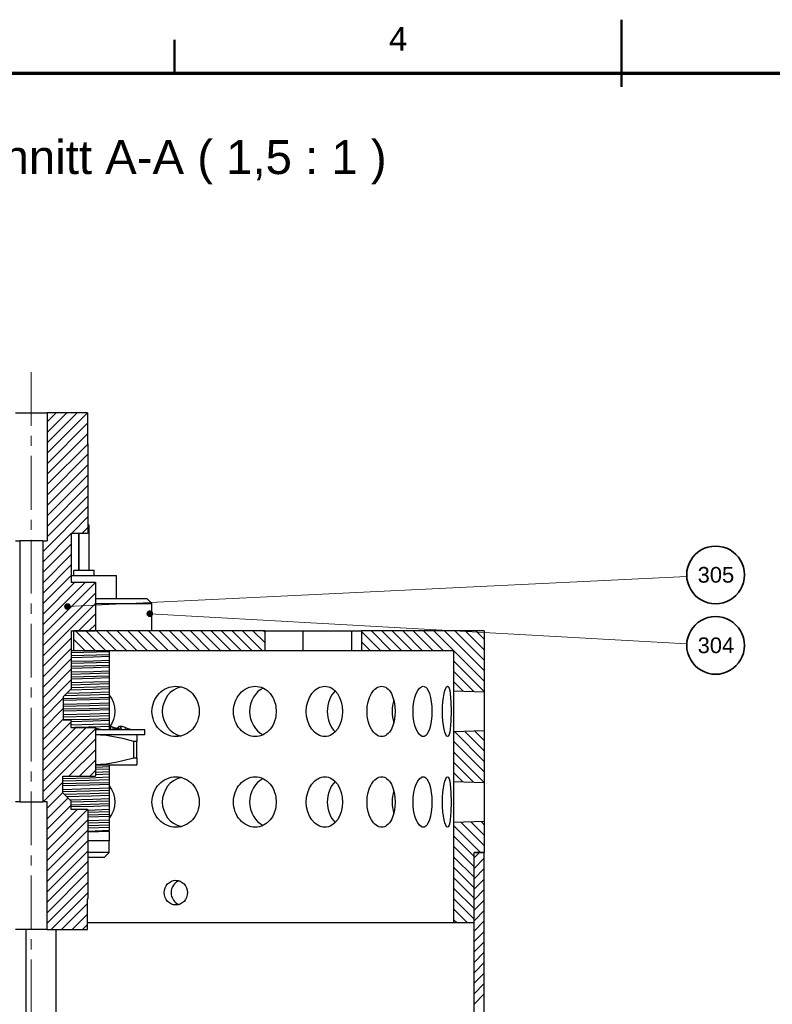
# Model space of a CAD drawing. Header units: millimetres. Extents: x 2 to 418, y 2 to 295.
# Tile 9 of 10: x 120 to 232, y 148 to 295. Entities that reach past the tile are written whole.
import ezdxf

# ---------------------------------------------------------------- set-up
doc = ezdxf.new("R2010")
doc.units = ezdxf.units.MM
doc.linetypes.add('MITTELLINIE', pattern=[12.5, 8, -1.5, 1.5, -1.5])
for name, color, linetype in [('DUENN', 7, 'Continuous'), ('FLAECHE', 7, 'Continuous'), ('KONTUR', 7, 'Continuous'), ('LINIEN', 7, 'Continuous'), ('MITTELLINIE', 7, 'MITTELLINIE'), ('TEXT', 7, 'Continuous')]:
    doc.layers.add(name, color=color, linetype=linetype)
doc.styles.add('RFN', font='arial.ttf')

msp = doc.modelspace()

# ---------------------------------------------------------------- hatches: boundary and pattern name
at = {"layer": 'FLAECHE'}
for points in [[(127.89, 207.57), (127.89, 207.64), (127.88, 207.7), (127.86, 207.76), (127.83, 207.82), (127.79, 207.87), (127.75, 207.92), (127.7, 207.96), (127.65, 208), (127.59, 208.03), (127.53, 208.05), (127.46, 208.06), (127.39, 208.07), (127.33, 208.06), (127.26, 208.05), (127.2, 208.03), (127.14, 208), (127.09, 207.96), (127.04, 207.92), (127, 207.87), (126.96, 207.82), (126.93, 207.76), (126.91, 207.7), (126.9, 207.64), (126.89, 207.57), (126.9, 207.5), (126.91, 207.43), (126.93, 207.37), (126.96, 207.31), (127, 207.26), (127.04, 207.21), (127.09, 207.17), (127.14, 207.14), (127.2, 207.11), (127.26, 207.09), (127.33, 207.07), (127.39, 207.07), (127.46, 207.07), (127.53, 207.09), (127.59, 207.11), (127.65, 207.14), (127.7, 207.17), (127.75, 207.21), (127.79, 207.26), (127.83, 207.31), (127.86, 207.37), (127.88, 207.43), (127.89, 207.5), (127.89, 207.57)], [(140.16, 206.5), (140.16, 206.57), (140.14, 206.63), (140.12, 206.69), (140.09, 206.75), (140.06, 206.81), (140.02, 206.85), (139.97, 206.9), (139.91, 206.93), (139.86, 206.96), (139.79, 206.98), (139.73, 207), (139.66, 207), (139.59, 207), (139.53, 206.98), (139.47, 206.96), (139.41, 206.93), (139.36, 206.9), (139.31, 206.85), (139.27, 206.81), (139.23, 206.75), (139.2, 206.69), (139.18, 206.63), (139.17, 206.57), (139.16, 206.5), (139.17, 206.43), (139.18, 206.37), (139.2, 206.31), (139.23, 206.25), (139.27, 206.19), (139.31, 206.15), (139.36, 206.1), (139.41, 206.07), (139.47, 206.04), (139.53, 206.02), (139.59, 206), (139.66, 206), (139.73, 206), (139.79, 206.02), (139.86, 206.04), (139.91, 206.07), (139.97, 206.1), (140.02, 206.15), (140.06, 206.19), (140.09, 206.25), (140.12, 206.31), (140.14, 206.37), (140.16, 206.43), (140.16, 206.5)]]:
    msp.add_hatch(color=7, dxfattribs=at).paths.add_polyline_path(points)

# ---------------------------------------------------------------- linework, layer by layer
at = {"layer": 'DUENN', "lineweight": 20}
for p, q in [((124.42, 230.45), (130.34, 236.37)), ((124.42, 232.01), (128.78, 236.37)), ((124.42, 233.56), (127.23, 236.37)), ((124.42, 235.12), (125.67, 236.37)), ((124.42, 228.9), (130.34, 234.82)), ((124.42, 227.34), (130.34, 233.26)), ((124.42, 225.79), (130.41, 231.77)), ((124.42, 224.23), (130.44, 230.25)), ((124.42, 222.67), (130.44, 228.69)), ((124.42, 221.12), (130.44, 227.14)), ((124.42, 219.56), (130.44, 225.58)), ((124.42, 218.01), (130.44, 224.03)), ((123.75, 215.79), (130.44, 222.47)), ((128.07, 218.54), (130.44, 220.92)), ((129.62, 218.54), (130.44, 219.36)), ((123.75, 214.23), (127.91, 218.39)), ((123.75, 212.67), (127.91, 216.83)), ((123.75, 211.12), (127.91, 215.28)), ((123.75, 209.56), (127.91, 213.72)), ((123.75, 208.01), (127.91, 212.17)), ((219.71, 212.07), (127.39, 207.57)), ((123.75, 204.9), (130.01, 211.15)), ((123.75, 206.45), (128.45, 211.15)), ((123.75, 203.34), (131.55, 211.13)), ((123.75, 201.78), (131.6, 209.63)), ((123.75, 200.23), (131.6, 208.07)), ((129.07, 203.99), (131.6, 206.52)), ((219.71, 202.02), (139.66, 206.5)), ((131.56, 200.99), (128.64, 203.91)), ((133.12, 200.99), (130.2, 203.91)), ((130.63, 203.99), (131.6, 204.96)), ((134.68, 200.99), (131.76, 203.91)), ((136.23, 200.99), (133.31, 203.91)), ((137.79, 200.99), (134.87, 203.91)), ((139.34, 200.99), (136.42, 203.91)), ((140.9, 200.99), (137.98, 203.91)), ((142.45, 200.99), (139.53, 203.91)), ((144.01, 200.99), (141.09, 203.91)), ((145.57, 200.99), (142.65, 203.91)), ((147.12, 200.99), (144.2, 203.91)), ((148.68, 200.99), (145.76, 203.91)), ((150.23, 200.99), (147.31, 203.91)), ((151.79, 200.99), (148.87, 203.91)), ((153.34, 200.99), (150.42, 203.91)), ((154.9, 200.99), (151.98, 203.91)), ((156.46, 200.99), (153.54, 203.91)), ((156.76, 202.24), (155.09, 203.91)), ((156.76, 203.8), (156.65, 203.91)), ((175.66, 200.99), (172.74, 203.91)), ((177.21, 200.99), (174.29, 203.91)), ((178.77, 200.99), (175.85, 203.91)), ((180.33, 200.99), (177.41, 203.91)), ((181.88, 200.99), (178.96, 203.91)), ((183.44, 200.99), (180.52, 203.91)), ((184.99, 200.99), (182.07, 203.91)), ((189.46, 198.08), (183.63, 203.91)), ((189.46, 199.63), (185.18, 203.91)), ((189.46, 201.19), (186.74, 203.91)), ((189.46, 202.74), (188.29, 203.91)), ((123.75, 198.67), (127.91, 202.83)), ((130.01, 200.99), (128.34, 202.66)), ((174.1, 200.99), (171.24, 203.85)), ((123.75, 197.12), (127.91, 201.28)), ((128.45, 200.99), (128.34, 201.1)), ((172.55, 200.99), (171.24, 202.3)), ((123.75, 195.56), (127.91, 199.72)), ((189.46, 196.52), (185.04, 200.94)), ((123.75, 194.01), (127.91, 198.17)), ((189.46, 194.97), (185.04, 199.39)), ((123.75, 192.45), (127.91, 196.61)), ((187.92, 194.95), (185.04, 197.83)), ((186.32, 194.99), (185.04, 196.28)), ((123.75, 190.9), (126.72, 193.86)), ((123.75, 189.34), (126.72, 192.31)), ((123.75, 187.78), (126.72, 190.75)), ((123.75, 186.23), (127.87, 190.34)), ((123.75, 183.12), (130.14, 189.51)), ((123.75, 184.67), (128.59, 189.51)), ((123.75, 181.56), (131.6, 189.41)), ((134.17, 189.53), (134.18, 189.21)), ((135.98, 189.53), (135.99, 189.21)), ((123.75, 180.01), (131.6, 187.85)), ((189.46, 184.55), (185.13, 188.88)), ((189.46, 186.1), (186.65, 188.92)), ((189.46, 187.66), (188.16, 188.96)), ((189.46, 182.99), (185.04, 187.41)), ((127.65, 182.35), (131.6, 186.29)), ((189.46, 181.43), (185.04, 185.85)), ((129.21, 182.35), (131.6, 184.74)), ((187.89, 181.45), (185.04, 184.3)), ((130.76, 182.35), (131.6, 183.18)), ((186.29, 181.49), (185.04, 182.74)), ((123.84, 178.54), (126.65, 181.35)), ((124.42, 177.56), (126.66, 179.8)), ((124.42, 176.01), (127.44, 179.03)), ((124.42, 174.45), (127.91, 177.94)), ((124.42, 171.34), (130.39, 177.31)), ((124.42, 172.89), (128.84, 177.31)), ((124.42, 169.78), (130.44, 175.8)), ((188.92, 170.99), (185.04, 174.87)), ((189.46, 172), (186.06, 175.4)), ((189.46, 173.56), (187.58, 175.44)), ((189.46, 175.11), (189.09, 175.48)), ((124.42, 168.23), (130.44, 174.25)), ((187.96, 170.39), (185.04, 173.31)), ((124.42, 166.67), (130.44, 172.69)), ((187.96, 168.84), (185.04, 171.76)), ((124.42, 165.12), (130.44, 171.14)), ((187.96, 167.28), (185.04, 170.2)), ((188.04, 170.16), (188.79, 170.91)), ((124.42, 163.56), (130.44, 169.58)), ((188.04, 168.6), (189.46, 170.02)), ((124.42, 162.01), (130.44, 168.03)), ((187.96, 165.73), (185.04, 168.65)), ((188.04, 167.05), (189.46, 168.47)), ((124.42, 160.45), (130.44, 166.47)), ((187.96, 164.17), (185.04, 167.09)), ((188.04, 165.49), (189.46, 166.91)), ((125.01, 159.49), (130.44, 164.91)), ((187.96, 162.61), (185.04, 165.53)), ((188.04, 163.93), (189.46, 165.35)), ((126.57, 159.49), (130.34, 163.26)), ((187.96, 161.06), (185.04, 163.98)), ((188.04, 162.38), (189.46, 163.8)), ((128.13, 159.49), (130.34, 161.7)), ((186.97, 160.49), (185.04, 162.42)), ((188.04, 160.82), (189.46, 162.24)), ((129.68, 159.49), (130.34, 160.15)), ((185.42, 160.49), (185.04, 160.87)), ((188.04, 159.27), (189.46, 160.69)), ((188.04, 157.71), (189.46, 159.13)), ((188.04, 156.16), (189.46, 157.58)), ((188.04, 154.6), (189.46, 156.02)), ((188.04, 153.05), (189.46, 154.47)), ((188.04, 151.49), (189.46, 152.91)), ((188.04, 149.93), (189.46, 151.35)), ((188.04, 148.38), (189.46, 149.8))]:
    msp.add_line(p, q, dxfattribs=at)
at = {"layer": 'KONTUR', "lineweight": 50}
for p, q in [((210, 285), (210, 295)), ((143.33, 287), (143.33, 292))]:
    msp.add_line(p, q, dxfattribs=at)
at = {"layer": 'KONTUR', "lineweight": 70}
msp.add_line((410, 287), (10, 287), dxfattribs=at)
at = {"layer": 'LINIEN', "lineweight": 30}
for p, q in [((130.38, 236.41), (124.38, 236.41)), ((124.38, 236.41), (124.38, 217.36)), ((130.38, 236.41), (130.38, 231.84)), ((130.38, 231.84), (130.48, 231.78)), ((130.48, 218.56), (130.48, 231.78)), ((130.61, 212.95), (130.61, 219.7)), ((119.62, 217.36), (120.29, 217.36)), ((120.29, 217.36), (120.29, 178.5)), ((123.71, 217.36), (124.38, 217.36)), ((123.71, 217.36), (123.71, 178.5)), ((127.95, 218.5), (127.95, 211.19)), ((127.95, 218.5), (130.38, 218.5)), ((129.07, 212.95), (129.07, 218.5)), ((129.11, 212.95), (129.11, 218.5)), ((130.38, 218.5), (130.48, 218.56)), ((128.32, 212.95), (128.32, 212.95)), ((128.32, 212.2), (128.32, 212.95)), ((128.36, 212.95), (128.36, 212.95)), ((128.36, 212.2), (128.36, 212.95)), ((131.36, 212.2), (131.36, 212.95)), ((134.72, 208.75), (134.72, 212.2)), ((127.95, 211.19), (131.53, 211.19)), ((131.53, 211.19), (131.64, 211.14)), ((131.64, 204), (131.64, 211.14)), ((139.22, 208.75), (139.97, 208)), ((139.97, 203.95), (139.97, 208)), ((127.95, 203.95), (127.95, 195.31)), ((127.95, 203.95), (131.53, 203.95)), ((156.8, 203.95), (128.3, 203.95)), ((128.3, 203.95), (128.3, 200.95)), ((131.53, 203.95), (131.64, 204)), ((156.8, 203.95), (156.8, 200.95)), ((162.45, 203.95), (169.71, 203.95)), ((162.45, 203.95), (162.45, 200.95)), ((169.71, 203.95), (169.71, 200.95)), ((189.5, 203.95), (171.2, 203.95)), ((171.2, 203.95), (171.2, 200.95)), ((189.5, 203.95), (189.5, 194.87)), ((133.61, 200.81), (127.95, 200.65)), ((127.95, 200.27), (133.61, 200.43)), ((156.8, 200.95), (128.3, 200.95)), ((133.61, 200.95), (133.61, 200.81)), ((133.61, 200.81), (133.61, 200.43)), ((133.61, 200.43), (133.61, 200.11)), ((133.61, 200.11), (133.61, 199.59)), ((133.61, 199.59), (133.61, 199.22)), ((169.71, 200.95), (162.45, 200.95)), ((185, 200.95), (171.2, 200.95)), ((185, 194.99), (185, 200.95)), ((133.61, 199.22), (127.95, 199.06)), ((127.95, 198.68), (133.61, 198.85)), ((133.61, 199.22), (133.61, 198.85)), ((133.61, 198.85), (133.61, 198.52)), ((133.61, 198.52), (133.61, 198)), ((133.61, 197.63), (127.95, 197.47)), ((127.95, 197.1), (133.61, 197.26)), ((133.61, 198), (133.61, 197.63)), ((133.61, 197.63), (133.61, 197.26)), ((133.61, 197.26), (133.61, 196.94)), ((133.61, 196.94), (133.61, 196.42)), ((126.76, 194.12), (127.95, 195.31)), ((133.61, 196.05), (127.95, 195.88)), ((127.95, 195.51), (133.61, 195.67)), ((133.61, 196.42), (133.61, 196.05)), ((133.61, 196.05), (133.61, 195.67)), ((133.61, 195.67), (133.61, 195.35)), ((133.61, 195.35), (133.61, 194.83)), ((126.76, 194.12), (126.76, 190.69)), ((133.61, 194.83), (133.61, 194.46)), ((133.61, 194.46), (133.61, 194.08)), ((133.61, 194.08), (133.61, 193.76)), ((133.61, 193.76), (133.61, 193.24)), ((184.98, 191.95), (185, 194.99)), ((185, 194.99), (189.5, 194.87)), ((185, 194.99), (185, 194.99)), ((189.5, 194.87), (189.49, 191.95)), ((133.61, 193.24), (133.61, 192.87)), ((133.61, 192.87), (133.61, 192.5)), ((133.61, 192.5), (133.61, 192.17)), ((133.61, 192.17), (133.61, 191.65)), ((133.61, 191.65), (133.61, 191.28)), ((133.61, 191.28), (133.61, 190.91)), ((133.61, 190.91), (133.61, 190.59)), ((185, 188.91), (184.98, 191.95)), ((189.49, 191.95), (189.5, 189.03)), ((127.91, 190.69), (126.76, 190.69)), ((127.91, 190.69), (127.91, 189.55)), ((127.91, 189.55), (131.53, 189.55)), ((130.6, 189.6), (128.47, 189.55)), ((130.6, 189.55), (130.6, 189.68)), ((130.89, 189.64), (131.1, 189.56)), ((133.61, 189.7), (130.97, 189.61)), ((131.14, 189.55), (131.1, 189.56)), ((131.53, 189.55), (131.64, 189.49)), ((131.64, 182.36), (131.64, 189.49)), ((132.22, 189.27), (133.61, 189.32)), ((133.61, 190.59), (133.61, 190.07)), ((133.61, 190.07), (133.61, 189.7)), ((133.61, 189.7), (133.61, 189.32)), ((133.82, 189.57), (133.61, 189.65)), ((133.61, 189.32), (133.61, 189.21)), ((133.84, 189.7), (133.82, 189.71)), ((133.82, 189.71), (133.82, 189.7)), ((133.83, 189.21), (133.82, 189.71)), ((134.17, 189.53), (133.84, 189.7)), ((134.84, 189.21), (134.17, 189.53)), ((134.99, 189.64), (134.73, 189.38)), ((134.99, 189.64), (135.01, 189.31)), ((135.36, 189.66), (135.36, 189.64)), ((135.37, 189.25), (135.36, 189.66)), ((135.36, 189.64), (135.38, 189.25)), ((136.31, 189.39), (135.98, 189.53)), ((136.76, 189.21), (136.31, 189.39)), ((138.92, 188.46), (138.92, 189.21)), ((189.5, 189.03), (185, 188.91)), ((185, 181.49), (185, 188.91)), ((185, 188.91), (185, 188.91)), ((189.5, 189.03), (189.5, 181.37)), ((137.29, 185.05), (137.29, 187.45)), ((137.74, 185.05), (137.74, 187.45)), ((131.64, 183.64), (133.61, 183.72)), ((133.61, 184), (133.61, 183.72)), ((133.61, 183.72), (133.61, 183.35)), ((137.72, 184), (137.72, 184)), ((137.72, 184), (137.72, 184)), ((126.69, 179.83), (126.69, 182.31)), ((126.69, 182.31), (131.53, 182.31)), ((131.53, 182.31), (131.64, 182.36)), ((133.61, 183.35), (131.64, 183.28)), ((131.64, 182.9), (133.61, 182.97)), ((131.64, 182.57), (133.61, 182.65)), ((133.61, 183.35), (133.61, 182.97)), ((133.61, 182.97), (133.61, 182.65)), ((133.61, 182.65), (133.61, 182.13)), ((133.61, 182.13), (133.61, 181.76)), ((133.61, 181.76), (133.61, 181.38)), ((133.61, 181.38), (133.61, 181.06)), ((133.61, 181.06), (133.61, 180.54)), ((133.61, 180.54), (133.61, 180.17)), ((184.98, 178.45), (185, 181.49)), ((185, 181.49), (189.5, 181.37)), ((185, 181.49), (185, 181.49)), ((189.5, 181.37), (189.49, 178.45)), ((126.69, 179.83), (127.95, 178.57)), ((133.61, 180.17), (133.61, 179.8)), ((133.61, 179.8), (133.61, 179.47)), ((133.61, 179.47), (133.61, 178.95)), ((120.29, 178.5), (119.62, 178.5)), ((124.38, 178.5), (123.71, 178.5)), ((124.38, 159.45), (124.38, 178.5)), ((133.61, 178.58), (127.95, 178.42)), ((127.95, 177.35), (127.95, 178.57)), ((127.95, 178.05), (133.61, 178.21)), ((133.61, 178.95), (133.61, 178.58)), ((133.61, 178.58), (133.61, 178.21)), ((133.61, 178.21), (133.61, 177.89)), ((133.61, 177.89), (133.61, 177.37)), ((185, 175.41), (184.98, 178.45)), ((189.49, 178.45), (189.5, 175.53)), ((130.38, 177.35), (127.95, 177.35)), ((130.38, 177.35), (130.48, 177.3)), ((130.48, 177.25), (133.61, 177.37)), ((130.48, 164.08), (130.48, 177.3)), ((133.61, 177), (130.48, 176.9)), ((130.48, 176.52), (133.61, 176.62)), ((133.61, 176.3), (130.48, 176.19)), ((133.61, 177.37), (133.61, 177)), ((133.61, 177), (133.61, 176.62)), ((133.61, 176.62), (133.61, 176.3)), ((133.61, 176.3), (133.61, 175.78)), ((130.48, 175.67), (133.61, 175.78)), ((133.61, 175.41), (130.48, 175.31)), ((130.48, 174.93), (133.61, 175.03)), ((130.48, 174.6), (133.61, 174.71)), ((133.61, 175.78), (133.61, 175.41)), ((133.61, 175.41), (133.61, 175.03)), ((133.61, 175.03), (133.61, 174.71)), ((133.61, 174.71), (133.61, 174.19)), ((189.5, 175.53), (185, 175.41)), ((185, 160.45), (185, 175.41)), ((185, 175.41), (185, 175.41)), ((189.5, 175.53), (189.5, 170.95)), ((133.61, 174.19), (130.48, 174.08)), ((133.61, 174.04), (130.48, 173.97)), ((133.61, 174.04), (133.61, 174.19)), ((133.59, 172.68), (133.59, 172.68)), ((133.59, 172.68), (133.59, 172.68)), ((133.59, 170.95), (133.59, 172.68)), ((132.84, 170.2), (133.59, 170.95)), ((188, 37), (188, 170.95)), ((189.5, 170.95), (188, 170.95)), ((189.5, 170.95), (188, 170.95)), ((188, 160.45), (188, 170.95)), ((189.5, 37), (189.5, 170.95)), ((130.38, 164.02), (130.48, 164.08)), ((130.38, 159.45), (130.38, 164.02)), ((188, 160.45), (185, 160.45)), ((121.22, 132.7), (121.22, 159.45)), ((124.38, 159.45), (130.38, 159.45)), ((125.72, 132.7), (125.72, 159.45))]:
    msp.add_line(p, q, dxfattribs=at)
for points in [[(119.62, 236.41), (119.63, 236.41), (119.67, 236.41), (119.73, 236.41), (119.81, 236.41), (119.92, 236.41), (120.04, 236.41), (120.19, 236.41), (120.36, 236.41), (120.54, 236.41), (120.74, 236.41), (120.95, 236.41), (121.17, 236.41), (121.4, 236.41), (121.64, 236.41)], [(121.64, 236.41), (121.93, 236.41), (122.22, 236.41), (122.51, 236.41), (122.79, 236.41), (123.06, 236.41), (123.32, 236.41), (123.55, 236.41), (123.76, 236.41), (123.94, 236.41), (124.1, 236.41), (124.22, 236.41), (124.31, 236.41), (124.36, 236.41), (124.38, 236.41)], [(130.61, 219.7), (130.61, 219.7), (130.61, 219.7), (130.61, 219.7), (130.6, 219.7), (130.6, 219.7), (130.59, 219.7), (130.58, 219.7), (130.57, 219.7), (130.56, 219.7), (130.54, 219.7), (130.53, 219.7), (130.52, 219.7), (130.5, 219.7), (130.48, 219.7)], [(121.74, 217.36), (121.57, 217.36), (121.4, 217.36), (121.24, 217.36), (121.09, 217.36), (120.95, 217.36), (120.82, 217.36), (120.7, 217.36), (120.59, 217.36), (120.5, 217.36), (120.42, 217.36), (120.36, 217.36), (120.32, 217.36), (120.29, 217.36), (120.29, 217.36)], [(123.71, 217.36), (123.7, 217.36), (123.66, 217.36), (123.6, 217.36), (123.51, 217.36), (123.4, 217.36), (123.27, 217.36), (123.12, 217.36), (122.95, 217.36), (122.76, 217.36), (122.57, 217.36), (122.37, 217.36), (122.16, 217.36), (121.95, 217.36), (121.74, 217.36)], [(128.36, 212.95), (128.36, 212.95), (128.35, 212.95), (128.35, 212.95), (128.34, 212.95), (128.34, 212.95), (128.33, 212.95), (128.33, 212.95), (128.33, 212.95), (128.33, 212.95), (128.32, 212.95), (128.32, 212.95), (128.32, 212.95), (128.32, 212.95), (128.32, 212.95)], [(131.36, 212.95), (131.32, 212.95), (131.21, 212.95), (131.04, 212.95), (130.8, 212.95), (130.51, 212.95), (130.2, 212.95), (129.86, 212.95), (129.53, 212.95), (129.21, 212.95), (128.93, 212.95), (128.69, 212.95), (128.51, 212.95), (128.4, 212.95), (128.36, 212.95)], [(127.95, 212.2), (128.79, 212.2), (129.59, 212.2), (130.35, 212.2), (131.07, 212.2), (131.73, 212.2), (132.33, 212.2), (132.87, 212.2), (133.35, 212.2), (133.76, 212.2), (134.1, 212.2), (134.37, 212.2), (134.56, 212.2), (134.68, 212.2), (134.72, 212.2)], [(131.64, 208.75), (132.6, 208.75), (133.52, 208.75), (134.38, 208.75), (135.18, 208.75), (135.92, 208.75), (136.59, 208.75), (137.19, 208.75), (137.72, 208.75), (138.17, 208.75), (138.54, 208.75), (138.84, 208.75), (139.05, 208.75), (139.17, 208.75), (139.22, 208.75)], [(131.64, 208), (132.69, 208), (133.69, 208), (134.64, 208), (135.52, 208), (136.33, 208), (137.07, 208), (137.73, 208), (138.32, 208), (138.81, 208), (139.23, 208), (139.55, 208), (139.78, 208), (139.92, 208), (139.97, 208)], [(127.95, 203.95), (128, 203.95), (128.04, 203.95), (128.09, 203.95), (128.12, 203.95), (128.16, 203.95), (128.19, 203.95), (128.21, 203.95), (128.24, 203.95), (128.26, 203.95), (128.27, 203.95), (128.28, 203.95), (128.29, 203.95), (128.3, 203.95), (128.3, 203.95)], [(156.8, 203.95), (156.83, 203.95), (156.93, 203.95), (157.1, 203.95), (157.33, 203.95), (157.62, 203.95), (157.98, 203.95), (158.39, 203.95), (158.85, 203.95), (159.36, 203.95), (159.91, 203.95), (160.5, 203.95), (161.12, 203.95), (161.78, 203.95), (162.45, 203.95)], [(169.71, 203.95), (169.91, 203.95), (170.09, 203.95), (170.27, 203.95), (170.43, 203.95), (170.57, 203.95), (170.7, 203.95), (170.82, 203.95), (170.92, 203.95), (171, 203.95), (171.07, 203.95), (171.13, 203.95), (171.17, 203.95), (171.19, 203.95), (171.2, 203.95)], [(128.3, 200.95), (128.3, 200.95), (128.29, 200.95), (128.28, 200.95), (128.27, 200.95), (128.26, 200.95), (128.24, 200.95), (128.21, 200.95), (128.19, 200.95), (128.16, 200.95), (128.12, 200.95), (128.09, 200.95), (128.04, 200.95), (128, 200.95), (127.95, 200.95)], [(133.61, 200.11), (131.26, 200.02), (127.95, 199.93)], [(127.95, 199.41), (131.26, 199.5), (133.61, 199.59)], [(162.45, 200.95), (161.78, 200.95), (161.12, 200.95), (160.5, 200.95), (159.91, 200.95), (159.36, 200.95), (158.85, 200.95), (158.39, 200.95), (157.98, 200.95), (157.62, 200.95), (157.33, 200.95), (157.1, 200.95), (156.93, 200.95), (156.83, 200.95), (156.8, 200.95)], [(171.2, 200.95), (171.19, 200.95), (171.17, 200.95), (171.13, 200.95), (171.07, 200.95), (171, 200.95), (170.92, 200.95), (170.82, 200.95), (170.7, 200.95), (170.57, 200.95), (170.43, 200.95), (170.27, 200.95), (170.09, 200.95), (169.91, 200.95), (169.71, 200.95)], [(133.61, 198.52), (131.26, 198.43), (127.95, 198.34)], [(127.95, 197.82), (131.26, 197.91), (133.61, 198)], [(133.61, 196.94), (131.26, 196.85), (127.95, 196.76)], [(127.81, 195.16), (131.21, 195.26), (133.61, 195.35)], [(127.95, 196.24), (131.26, 196.33), (133.61, 196.42)], [(139.99, 191.95), (140, 192.31), (140.05, 192.67), (140.14, 193.03), (140.26, 193.39), (140.41, 193.72), (140.6, 194.04), (140.81, 194.34), (141.04, 194.6), (141.29, 194.84), (141.57, 195.06), (141.87, 195.25), (142.19, 195.41), (142.53, 195.54), (142.87, 195.63), (143.21, 195.68), (143.55, 195.7)], [(144.32, 195.61), (143.74, 195.42), (143.2, 195.12), (142.72, 194.74), (142.32, 194.3), (141.98, 193.77), (141.73, 193.19), (141.58, 192.57), (141.53, 191.95)], [(143.55, 195.7), (143.88, 195.68), (144.22, 195.63), (144.56, 195.54), (144.89, 195.41), (145.21, 195.25), (145.5, 195.06), (145.77, 194.84), (146.02, 194.6), (146.24, 194.34), (146.44, 194.04), (146.62, 193.72), (146.77, 193.39), (146.89, 193.03), (146.97, 192.67), (147.02, 192.31), (147.03, 191.95)], [(152.15, 191.95), (152.16, 192.31), (152.21, 192.67), (152.29, 193.03), (152.4, 193.39), (152.54, 193.72), (152.71, 194.04), (152.9, 194.34), (153.11, 194.6), (153.34, 194.84), (153.59, 195.06), (153.87, 195.25), (154.16, 195.41), (154.46, 195.54), (154.77, 195.63), (155.08, 195.68), (155.38, 195.7)], [(156.57, 195.43), (156.13, 195.17), (155.74, 194.86), (155.4, 194.49), (155.1, 194.05), (154.86, 193.57), (154.68, 193.04), (154.57, 192.49), (154.53, 191.95)], [(155.38, 195.7), (155.69, 195.68), (155.99, 195.63), (156.3, 195.54), (156.59, 195.41), (156.88, 195.25), (157.14, 195.06), (157.38, 194.84), (157.6, 194.6), (157.8, 194.34), (157.98, 194.04), (158.14, 193.72), (158.27, 193.39), (158.38, 193.03), (158.45, 192.67), (158.51, 191.95)], [(162.99, 191.95), (163.04, 192.67), (163.21, 193.39), (163.47, 194.04), (163.82, 194.6), (164.23, 195.06), (164.47, 195.25), (164.72, 195.41), (164.98, 195.54), (165.24, 195.63), (165.51, 195.68), (165.76, 195.7)], [(165.76, 195.7), (166.02, 195.68), (166.28, 195.63), (166.54, 195.54), (166.78, 195.41), (167.02, 195.25), (167.24, 195.06), (167.63, 194.6), (167.95, 194.04), (168.19, 193.39), (168.34, 192.67), (168.38, 191.95)], [(172.04, 191.95), (172.08, 192.67), (172.21, 193.39), (172.43, 194.04), (172.7, 194.6), (173.03, 195.06), (173.22, 195.25), (173.41, 195.41), (173.62, 195.54), (173.82, 195.63), (174.03, 195.68), (174.23, 195.7)], [(174.23, 195.7), (174.43, 195.68), (174.63, 195.63), (174.83, 195.54), (175.02, 195.41), (175.2, 195.25), (175.37, 195.06), (175.67, 194.6), (175.91, 194.04), (176.09, 193.39), (176.2, 192.67), (176.23, 191.95)], [(178.9, 191.95), (178.93, 192.67), (179.03, 193.39), (179.18, 194.04), (179.37, 194.6), (179.6, 195.06), (179.86, 195.41), (180.14, 195.63), (180.28, 195.68), (180.41, 195.7)], [(180.41, 195.7), (180.55, 195.68), (180.68, 195.63), (180.81, 195.54), (180.94, 195.41), (181.16, 195.06), (181.35, 194.6), (181.51, 194.04), (181.62, 193.39), (181.69, 192.67), (181.71, 191.95)], [(183.28, 191.95), (183.3, 192.67), (183.35, 193.39), (183.43, 194.04), (183.53, 194.6), (183.65, 195.06), (183.78, 195.41), (183.91, 195.63), (184.04, 195.7)], [(184.04, 195.7), (184.16, 195.63), (184.28, 195.41), (184.37, 195.06), (184.45, 194.6), (184.55, 193.39), (184.58, 191.95)], [(126.76, 193.89), (130.68, 193.99), (133.61, 194.08)], [(133.61, 193.76), (130.77, 193.66), (126.76, 193.55)], [(133.61, 194.46), (130.75, 194.37), (126.92, 194.27)], [(133.61, 194.83), (130.99, 194.73), (127.28, 194.63)], [(133.61, 194.35), (133.98, 193.82), (134.25, 193.22), (134.41, 192.58), (134.47, 191.95)], [(167.3, 195), (167.04, 194.73), (166.82, 194.42), (166.61, 194.07), (166.44, 193.68), (166.3, 193.26), (166.2, 192.83), (166.14, 192.39), (166.12, 191.95)], [(176.02, 193.65), (175.92, 193.24), (175.84, 192.81), (175.79, 192.38), (175.78, 191.95)], [(126.76, 193.03), (130.77, 193.14), (133.61, 193.24)], [(133.61, 192.87), (130.68, 192.78), (126.76, 192.68)], [(126.76, 192.31), (130.68, 192.4), (133.61, 192.5)], [(133.61, 192.17), (130.77, 192.07), (126.76, 191.96)], [(133.61, 191.65), (130.77, 191.55), (126.76, 191.45)], [(133.61, 191.28), (130.68, 191.19), (126.76, 191.09)], [(126.76, 190.72), (130.68, 190.81), (133.61, 190.91)], [(134.47, 191.95), (134.42, 191.34), (134.26, 190.73), (134.01, 190.15), (133.67, 189.63)], [(143.55, 188.2), (143.21, 188.22), (142.87, 188.27), (142.53, 188.36), (142.19, 188.49), (141.87, 188.65), (141.57, 188.84), (141.29, 189.06), (141.04, 189.3), (140.81, 189.56), (140.6, 189.86), (140.41, 190.18), (140.26, 190.51), (140.14, 190.87), (140.05, 191.23), (140, 191.59), (139.99, 191.95)], [(141.53, 191.95), (141.58, 191.33), (141.73, 190.71), (141.98, 190.13), (142.32, 189.6), (142.72, 189.16), (143.2, 188.78), (143.74, 188.48), (144.32, 188.29)], [(147.03, 191.95), (147.02, 191.59), (146.97, 191.23), (146.89, 190.87), (146.77, 190.51), (146.62, 190.18), (146.44, 189.86), (146.24, 189.56), (146.02, 189.3), (145.77, 189.06), (145.5, 188.84), (145.21, 188.65), (144.89, 188.49), (144.56, 188.36), (144.22, 188.27), (143.88, 188.22), (143.55, 188.2)], [(155.38, 188.2), (155.08, 188.22), (154.77, 188.27), (154.46, 188.36), (154.16, 188.49), (153.87, 188.65), (153.59, 188.84), (153.34, 189.06), (153.11, 189.3), (152.9, 189.56), (152.71, 189.86), (152.54, 190.18), (152.4, 190.51), (152.29, 190.87), (152.21, 191.23), (152.16, 191.59), (152.15, 191.95)], [(154.53, 191.95), (154.57, 191.41), (154.68, 190.86), (154.86, 190.33), (155.1, 189.85), (155.4, 189.41), (155.74, 189.04), (156.13, 188.73), (156.57, 188.47)], [(158.51, 191.95), (158.45, 191.23), (158.38, 190.87), (158.27, 190.51), (158.14, 190.18), (157.98, 189.86), (157.8, 189.56), (157.6, 189.3), (157.38, 189.06), (157.14, 188.84), (156.88, 188.65), (156.59, 188.49), (156.3, 188.36), (155.99, 188.27), (155.69, 188.22), (155.38, 188.2)], [(165.76, 188.2), (165.51, 188.22), (165.24, 188.27), (164.98, 188.36), (164.72, 188.49), (164.47, 188.65), (164.23, 188.84), (163.82, 189.3), (163.47, 189.86), (163.21, 190.51), (163.04, 191.23), (162.99, 191.95)], [(168.38, 191.95), (168.34, 191.23), (168.19, 190.51), (167.95, 189.86), (167.63, 189.3), (167.24, 188.84), (167.02, 188.65), (166.78, 188.49), (166.54, 188.36), (166.28, 188.27), (166.02, 188.22), (165.76, 188.2)], [(166.12, 191.95), (166.14, 191.51), (166.2, 191.07), (166.3, 190.64), (166.44, 190.22), (166.61, 189.83), (166.82, 189.48), (167.04, 189.17), (167.3, 188.9)], [(174.23, 188.2), (174.03, 188.22), (173.82, 188.27), (173.62, 188.36), (173.41, 188.49), (173.22, 188.65), (173.03, 188.84), (172.7, 189.3), (172.43, 189.86), (172.21, 190.51), (172.08, 191.23), (172.04, 191.95)], [(176.23, 191.95), (176.2, 191.23), (176.09, 190.51), (175.91, 189.86), (175.67, 189.3), (175.37, 188.84), (175.2, 188.65), (175.02, 188.49), (174.83, 188.36), (174.63, 188.27), (174.43, 188.22), (174.23, 188.2)], [(175.78, 191.95), (175.79, 191.52), (175.84, 191.09), (175.92, 190.66), (176.02, 190.25)], [(180.41, 188.2), (180.28, 188.22), (180.14, 188.27), (179.86, 188.49), (179.6, 188.84), (179.37, 189.3), (179.18, 189.86), (179.03, 190.51), (178.93, 191.23), (178.9, 191.95)], [(181.71, 191.95), (181.69, 191.23), (181.62, 190.51), (181.51, 189.86), (181.35, 189.3), (181.16, 188.84), (180.94, 188.49), (180.81, 188.36), (180.68, 188.27), (180.55, 188.22), (180.41, 188.2)], [(184.04, 188.2), (183.91, 188.27), (183.78, 188.49), (183.65, 188.84), (183.53, 189.3), (183.43, 189.86), (183.35, 190.51), (183.3, 191.23), (183.28, 191.95)], [(184.58, 191.95), (184.55, 190.51), (184.45, 189.3), (184.37, 188.84), (184.28, 188.49), (184.16, 188.27), (184.04, 188.2)], [(126.76, 190.69), (126.92, 190.69), (127.06, 190.69), (127.19, 190.69), (127.31, 190.69), (127.42, 190.69), (127.52, 190.69), (127.61, 190.69), (127.69, 190.69), (127.76, 190.69), (127.81, 190.69), (127.85, 190.69), (127.88, 190.69), (127.9, 190.69), (127.91, 190.69)], [(133.61, 190.59), (131.24, 190.5), (127.91, 190.4)], [(133.61, 190.07), (131.24, 189.98), (127.91, 189.88)], [(130.6, 189.68), (130.67, 189.71), (130.89, 189.64)], [(130.72, 189.55), (130.63, 189.63), (130.6, 189.68)], [(133.08, 189.21), (132.35, 189.25), (131.64, 189.39)], [(135.98, 189.21), (135.49, 189.23), (134.96, 189.33), (134.41, 189.48), (133.85, 189.7)], [(135.37, 189.7), (135.13, 189.7), (134.99, 189.64)], [(135.98, 189.53), (135.54, 189.69), (135.4, 189.71), (135.36, 189.66)], [(136.97, 189.21), (136.79, 189.23), (136.31, 189.39)], [(138.92, 189.21), (138.88, 189.21), (138.75, 189.21), (138.55, 189.21), (138.27, 189.21), (137.91, 189.21), (137.48, 189.21), (136.97, 189.21), (136.4, 189.21), (135.75, 189.21), (135.04, 189.21), (134.27, 189.21), (133.44, 189.21), (132.56, 189.21), (131.64, 189.21)], [(138.92, 188.46), (138.88, 188.46), (138.75, 188.46), (138.55, 188.46), (138.27, 188.46), (137.91, 188.46), (137.48, 188.46), (136.97, 188.46), (136.4, 188.46), (135.75, 188.46), (135.04, 188.46), (134.27, 188.46), (133.44, 188.46), (132.56, 188.46), (131.64, 188.46)], [(137.29, 187.45), (135.65, 187.89), (134.82, 188.07), (133.99, 188.22), (133.16, 188.34), (132.74, 188.39), (132.32, 188.43), (131.97, 188.46)], [(137.72, 188.46), (137.72, 188.43), (137.72, 188.39), (137.73, 188.34), (137.73, 188.28), (137.73, 188.22), (137.73, 188.07), (137.74, 187.89), (137.74, 187.68), (137.74, 187.45)], [(137.74, 187.45), (137.71, 187.45), (137.68, 187.45), (137.65, 187.45), (137.62, 187.45), (137.59, 187.45), (137.55, 187.45), (137.52, 187.45), (137.49, 187.45), (137.46, 187.45), (137.43, 187.45), (137.39, 187.45), (137.36, 187.45), (137.33, 187.45), (137.29, 187.45)], [(131.64, 184.03), (131.9, 184.04), (132.32, 184.07), (132.74, 184.11), (133.16, 184.16), (133.99, 184.28), (134.82, 184.43), (135.65, 184.61), (137.29, 185.05)], [(137.29, 185.05), (137.33, 185.05), (137.36, 185.05), (137.39, 185.05), (137.43, 185.05), (137.46, 185.05), (137.49, 185.05), (137.52, 185.05), (137.55, 185.05), (137.59, 185.05), (137.62, 185.05), (137.65, 185.05), (137.68, 185.05), (137.71, 185.05), (137.74, 185.05)], [(137.74, 185.05), (137.74, 184.82), (137.74, 184.61), (137.73, 184.43), (137.73, 184.28), (137.73, 184.16), (137.72, 184.07), (137.72, 184.04), (137.72, 184.02), (137.72, 184), (137.72, 184)], [(131.64, 184), (132.42, 184), (133.16, 184), (133.85, 184), (134.49, 184), (135.09, 184), (135.62, 184), (136.11, 184), (136.53, 184), (136.89, 184), (137.18, 184), (137.42, 184), (137.58, 184), (137.68, 184), (137.72, 184)], [(137.72, 184), (137.72, 184), (137.72, 184)], [(133.61, 182.13), (130.74, 182.02), (126.69, 181.92)], [(139.99, 178.45), (140, 178.81), (140.05, 179.17), (140.14, 179.53), (140.26, 179.89), (140.41, 180.22), (140.6, 180.54), (140.81, 180.84), (141.04, 181.1), (141.29, 181.34), (141.57, 181.56), (141.87, 181.75), (142.19, 181.91), (142.53, 182.04), (142.87, 182.13), (143.21, 182.18), (143.55, 182.2)], [(144.32, 182.11), (143.74, 181.92), (143.2, 181.62), (142.72, 181.24), (142.32, 180.8), (141.98, 180.27), (141.73, 179.69), (141.58, 179.07), (141.53, 178.45)], [(143.55, 182.2), (143.88, 182.18), (144.22, 182.13), (144.56, 182.04), (144.89, 181.91), (145.21, 181.75), (145.5, 181.56), (145.77, 181.34), (146.02, 181.1), (146.24, 180.84), (146.44, 180.54), (146.62, 180.22), (146.77, 179.89), (146.89, 179.53), (146.97, 179.17), (147.02, 178.81), (147.03, 178.45)], [(152.15, 178.45), (152.16, 178.81), (152.21, 179.17), (152.29, 179.53), (152.4, 179.89), (152.54, 180.22), (152.71, 180.54), (152.9, 180.84), (153.11, 181.1), (153.34, 181.34), (153.59, 181.56), (153.87, 181.75), (154.16, 181.91), (154.46, 182.04), (154.77, 182.13), (155.08, 182.18), (155.38, 182.2)], [(156.57, 181.93), (156.13, 181.67), (155.74, 181.36), (155.4, 180.99), (155.1, 180.55), (154.86, 180.07), (154.68, 179.54), (154.57, 178.99), (154.53, 178.45)], [(155.38, 182.2), (155.69, 182.18), (155.99, 182.13), (156.3, 182.04), (156.59, 181.91), (156.88, 181.75), (157.14, 181.56), (157.38, 181.34), (157.6, 181.1), (157.8, 180.84), (157.98, 180.54), (158.14, 180.22), (158.27, 179.89), (158.38, 179.53), (158.45, 179.17), (158.51, 178.45)], [(162.99, 178.45), (163.04, 179.17), (163.21, 179.89), (163.47, 180.54), (163.82, 181.1), (164.23, 181.56), (164.47, 181.75), (164.72, 181.91), (164.98, 182.04), (165.24, 182.13), (165.51, 182.18), (165.76, 182.2)], [(165.76, 182.2), (166.02, 182.18), (166.28, 182.13), (166.54, 182.04), (166.78, 181.91), (167.02, 181.75), (167.24, 181.56), (167.63, 181.1), (167.95, 180.54), (168.19, 179.89), (168.34, 179.17), (168.38, 178.45)], [(172.04, 178.45), (172.08, 179.17), (172.21, 179.89), (172.43, 180.54), (172.7, 181.1), (173.03, 181.56), (173.22, 181.75), (173.41, 181.91), (173.62, 182.04), (173.82, 182.13), (174.03, 182.18), (174.23, 182.2)], [(174.23, 182.2), (174.43, 182.18), (174.63, 182.13), (174.83, 182.04), (175.02, 181.91), (175.2, 181.75), (175.37, 181.56), (175.67, 181.1), (175.91, 180.54), (176.09, 179.89), (176.2, 179.17), (176.23, 178.45)], [(178.9, 178.45), (178.93, 179.17), (179.03, 179.89), (179.18, 180.54), (179.37, 181.1), (179.6, 181.56), (179.86, 181.91), (180.14, 182.13), (180.28, 182.18), (180.41, 182.2)], [(180.41, 182.2), (180.55, 182.18), (180.68, 182.13), (180.81, 182.04), (180.94, 181.91), (181.16, 181.56), (181.35, 181.1), (181.51, 180.54), (181.62, 179.89), (181.69, 179.17), (181.71, 178.45)], [(183.28, 178.45), (183.3, 179.17), (183.35, 179.89), (183.43, 180.54), (183.53, 181.1), (183.65, 181.56), (183.78, 181.91), (183.91, 182.13), (184.04, 182.2)], [(184.04, 182.2), (184.16, 182.13), (184.28, 181.91), (184.37, 181.56), (184.45, 181.1), (184.55, 179.89), (184.58, 178.45)], [(133.61, 181.76), (130.65, 181.66), (126.69, 181.57)], [(126.69, 181.19), (130.65, 181.29), (133.61, 181.38)], [(133.61, 181.06), (130.74, 180.96), (126.69, 180.85)], [(126.69, 180.33), (130.74, 180.44), (133.61, 180.54)], [(133.61, 180.86), (133.97, 180.32), (134.25, 179.72), (134.41, 179.09), (134.47, 178.45)], [(167.3, 181.5), (167.04, 181.23), (166.82, 180.92), (166.61, 180.57), (166.44, 180.18), (166.3, 179.76), (166.2, 179.33), (166.14, 178.89), (166.12, 178.45)], [(133.61, 180.17), (130.65, 180.08), (126.69, 179.98)], [(126.91, 179.61), (130.74, 179.7), (133.61, 179.8)], [(127.25, 179.28), (130.97, 179.37), (133.61, 179.47)], [(176.02, 180.15), (175.92, 179.74), (175.84, 179.31), (175.79, 178.88), (175.78, 178.45)], [(120.29, 178.5), (120.29, 178.5), (120.32, 178.5), (120.36, 178.5), (120.42, 178.5), (120.5, 178.5), (120.59, 178.5), (120.7, 178.5), (120.82, 178.5), (120.95, 178.5), (121.09, 178.5), (121.24, 178.5), (121.4, 178.5), (121.57, 178.5), (121.74, 178.5)], [(121.74, 178.5), (121.95, 178.5), (122.16, 178.5), (122.37, 178.5), (122.57, 178.5), (122.76, 178.5), (122.95, 178.5), (123.12, 178.5), (123.27, 178.5), (123.4, 178.5), (123.51, 178.5), (123.6, 178.5), (123.66, 178.5), (123.7, 178.5), (123.71, 178.5)], [(127.76, 178.77), (131.18, 178.86), (133.61, 178.95)], [(133.61, 177.89), (131.26, 177.8), (127.95, 177.71)], [(134.47, 178.45), (134.41, 177.81), (134.25, 177.18), (133.97, 176.58), (133.61, 176.04)], [(143.55, 174.7), (143.21, 174.72), (142.87, 174.77), (142.53, 174.86), (142.19, 174.99), (141.87, 175.15), (141.57, 175.34), (141.29, 175.56), (141.04, 175.8), (140.81, 176.06), (140.6, 176.36), (140.41, 176.68), (140.26, 177.01), (140.14, 177.37), (140.05, 177.73), (140, 178.09), (139.99, 178.45)], [(141.53, 178.45), (141.58, 177.83), (141.73, 177.21), (141.98, 176.63), (142.32, 176.1), (142.72, 175.66), (143.2, 175.28), (143.74, 174.98), (144.32, 174.79)], [(147.03, 178.45), (147.02, 178.09), (146.97, 177.73), (146.89, 177.37), (146.77, 177.01), (146.62, 176.68), (146.44, 176.36), (146.24, 176.06), (146.02, 175.8), (145.77, 175.56), (145.5, 175.34), (145.21, 175.15), (144.89, 174.99), (144.56, 174.86), (144.22, 174.77), (143.88, 174.72), (143.55, 174.7)], [(155.38, 174.7), (155.08, 174.72), (154.77, 174.77), (154.46, 174.86), (154.16, 174.99), (153.87, 175.15), (153.59, 175.34), (153.34, 175.56), (153.11, 175.8), (152.9, 176.06), (152.71, 176.36), (152.54, 176.68), (152.4, 177.01), (152.29, 177.37), (152.21, 177.73), (152.16, 178.09), (152.15, 178.45)], [(154.53, 178.45), (154.57, 177.91), (154.68, 177.36), (154.86, 176.83), (155.1, 176.35), (155.4, 175.91), (155.74, 175.54), (156.13, 175.23), (156.57, 174.97)], [(158.51, 178.45), (158.45, 177.73), (158.38, 177.37), (158.27, 177.01), (158.14, 176.68), (157.98, 176.36), (157.8, 176.06), (157.6, 175.8), (157.38, 175.56), (157.14, 175.34), (156.88, 175.15), (156.59, 174.99), (156.3, 174.86), (155.99, 174.77), (155.69, 174.72), (155.38, 174.7)], [(165.76, 174.7), (165.51, 174.72), (165.24, 174.77), (164.98, 174.86), (164.72, 174.99), (164.47, 175.15), (164.23, 175.34), (163.82, 175.8), (163.47, 176.36), (163.21, 177.01), (163.04, 177.73), (162.99, 178.45)], [(168.38, 178.45), (168.34, 177.73), (168.19, 177.01), (167.95, 176.36), (167.63, 175.8), (167.24, 175.34), (167.02, 175.15), (166.78, 174.99), (166.54, 174.86), (166.28, 174.77), (166.02, 174.72), (165.76, 174.7)], [(166.12, 178.45), (166.14, 178.01), (166.2, 177.57), (166.3, 177.14), (166.44, 176.72), (166.61, 176.33), (166.82, 175.98), (167.04, 175.67), (167.3, 175.4)], [(174.23, 174.7), (174.03, 174.72), (173.82, 174.77), (173.62, 174.86), (173.41, 174.99), (173.22, 175.15), (173.03, 175.34), (172.7, 175.8), (172.43, 176.36), (172.21, 177.01), (172.08, 177.73), (172.04, 178.45)], [(176.23, 178.45), (176.2, 177.73), (176.09, 177.01), (175.91, 176.36), (175.67, 175.8), (175.37, 175.34), (175.2, 175.15), (175.02, 174.99), (174.83, 174.86), (174.63, 174.77), (174.43, 174.72), (174.23, 174.7)], [(175.78, 178.45), (175.79, 178.02), (175.84, 177.59), (175.92, 177.16), (176.02, 176.75)], [(180.41, 174.7), (180.28, 174.72), (180.14, 174.77), (179.86, 174.99), (179.6, 175.34), (179.37, 175.8), (179.18, 176.36), (179.03, 177.01), (178.93, 177.73), (178.9, 178.45)], [(181.71, 178.45), (181.69, 177.73), (181.62, 177.01), (181.51, 176.36), (181.35, 175.8), (181.16, 175.34), (180.94, 174.99), (180.81, 174.86), (180.68, 174.77), (180.55, 174.72), (180.41, 174.7)], [(184.04, 174.7), (183.91, 174.77), (183.78, 174.99), (183.65, 175.34), (183.53, 175.8), (183.43, 176.36), (183.35, 177.01), (183.3, 177.73), (183.28, 178.45)], [(184.58, 178.45), (184.55, 177.01), (184.45, 175.8), (184.37, 175.34), (184.28, 174.99), (184.16, 174.77), (184.04, 174.7)], [(133.61, 174.04), (133.61, 173.75), (133.6, 173.49), (133.6, 173.25), (133.6, 173.05), (133.6, 172.97), (133.6, 172.89), (133.6, 172.83), (133.6, 172.77), (133.59, 172.73), (133.59, 172.7), (133.59, 172.68), (133.59, 172.68)], [(133.59, 172.68), (133.57, 172.68), (133.52, 172.68), (133.44, 172.68), (133.32, 172.68), (133.17, 172.68), (132.99, 172.68), (132.78, 172.68), (132.54, 172.68), (132.26, 172.68), (131.96, 172.68), (131.63, 172.68), (131.27, 172.68), (130.89, 172.68), (130.48, 172.68)], [(133.59, 172.68), (133.59, 172.68), (133.59, 172.68)], [(133.59, 170.95), (133.57, 170.95), (133.52, 170.95), (133.44, 170.95), (133.32, 170.95), (133.17, 170.95), (132.99, 170.95), (132.78, 170.95), (132.54, 170.95), (132.26, 170.95), (131.96, 170.95), (131.63, 170.95), (131.27, 170.95), (130.89, 170.95), (130.48, 170.95)], [(132.84, 170.2), (132.83, 170.2), (132.79, 170.2), (132.73, 170.2), (132.64, 170.2), (132.53, 170.2), (132.39, 170.2), (132.23, 170.2), (132.05, 170.2), (131.84, 170.2), (131.61, 170.2), (131.36, 170.2), (131.09, 170.2), (130.79, 170.2), (130.48, 170.2)], [(188, 170.95), (188.21, 170.95), (188.4, 170.95), (188.57, 170.95), (188.73, 170.95), (188.88, 170.95), (189.01, 170.95), (189.12, 170.95), (189.22, 170.95), (189.31, 170.95), (189.38, 170.95), (189.43, 170.95), (189.47, 170.95), (189.49, 170.95), (189.5, 170.95)], [(141.81, 164.95), (141.84, 165.3), (141.94, 165.66), (142.1, 165.98), (142.32, 166.25), (142.58, 166.48), (142.88, 166.65), (143.21, 166.76), (143.55, 166.79)], [(144.06, 166.71), (143.8, 166.6), (143.56, 166.45), (143.35, 166.26), (143.18, 166.05), (143.03, 165.8), (142.92, 165.52), (142.85, 165.24), (142.83, 164.95)], [(143.55, 166.79), (143.88, 166.76), (144.21, 166.65), (144.51, 166.48), (144.77, 166.25), (144.98, 165.98), (145.14, 165.66), (145.24, 165.3), (145.27, 164.95)], [(143.55, 163.11), (143.21, 163.14), (142.88, 163.25), (142.58, 163.42), (142.32, 163.65), (142.1, 163.92), (141.94, 164.24), (141.84, 164.6), (141.81, 164.95)], [(142.83, 164.95), (142.85, 164.66), (142.92, 164.38), (143.03, 164.1), (143.18, 163.85), (143.35, 163.64), (143.56, 163.45), (143.8, 163.3), (144.06, 163.19)], [(145.27, 164.95), (145.24, 164.6), (145.14, 164.24), (144.98, 163.92), (144.77, 163.65), (144.51, 163.42), (144.21, 163.25), (143.88, 163.14), (143.55, 163.11)], [(185, 160.45), (184.67, 160.45), (183.68, 160.45), (182.04, 160.45), (179.76, 160.45), (176.88, 160.45), (173.42, 160.45), (169.42, 160.45), (164.92, 160.45), (159.97, 160.45), (154.61, 160.45), (148.92, 160.45), (142.94, 160.45), (136.74, 160.45), (130.38, 160.45)], [(124.38, 159.45), (124.32, 159.45), (124.15, 159.45), (123.86, 159.45), (123.48, 159.45), (123.03, 159.45), (122.53, 159.45), (122, 159.45), (121.47, 159.45), (120.97, 159.45), (120.52, 159.45), (120.14, 159.45), (119.85, 159.45), (119.68, 159.45), (119.62, 159.45)]]:
    msp.add_lwpolyline(points, dxfattribs=at)
at = {"layer": 'LINIEN', "lineweight": 35}
for points in [[(228.3, 212.28), (228.26, 212.87), (228.15, 213.43), (227.96, 213.96), (227.71, 214.45), (227.4, 214.91), (227.04, 215.32), (226.63, 215.69), (226.17, 216), (225.67, 216.25), (225.14, 216.43), (224.58, 216.54), (224, 216.58), (223.42, 216.54), (222.86, 216.43), (222.33, 216.25), (221.83, 216), (221.37, 215.69), (220.96, 215.32), (220.6, 214.91), (220.29, 214.45), (220.04, 213.96), (219.85, 213.43), (219.74, 212.87), (219.7, 212.28), (219.74, 211.7), (219.85, 211.14), (220.04, 210.61), (220.29, 210.11), (220.6, 209.66), (220.96, 209.24), (221.37, 208.88), (221.83, 208.57), (222.33, 208.32), (222.86, 208.14), (223.42, 208.02), (224, 207.98), (224.58, 208.02), (225.14, 208.14), (225.67, 208.32), (226.17, 208.57), (226.63, 208.88), (227.04, 209.24), (227.4, 209.66), (227.71, 210.11), (227.96, 210.61), (228.15, 211.14), (228.26, 211.7), (228.3, 212.28)], [(228.3, 201.78), (228.26, 202.37), (228.15, 202.93), (227.96, 203.46), (227.71, 203.95), (227.4, 204.41), (227.04, 204.82), (226.63, 205.19), (226.17, 205.5), (225.67, 205.75), (225.14, 205.93), (224.58, 206.04), (224, 206.08), (223.42, 206.04), (222.86, 205.93), (222.33, 205.75), (221.83, 205.5), (221.37, 205.19), (220.96, 204.82), (220.6, 204.41), (220.29, 203.95), (220.04, 203.46), (219.85, 202.93), (219.74, 202.37), (219.7, 201.78), (219.74, 201.2), (219.85, 200.64), (220.04, 200.11), (220.29, 199.61), (220.6, 199.16), (220.96, 198.74), (221.37, 198.38), (221.83, 198.07), (222.33, 197.82), (222.86, 197.64), (223.42, 197.52), (224, 197.48), (224.58, 197.52), (225.14, 197.64), (225.67, 197.82), (226.17, 198.07), (226.63, 198.38), (227.04, 198.74), (227.4, 199.16), (227.71, 199.61), (227.96, 200.11), (228.15, 200.64), (228.26, 201.2), (228.3, 201.78)]]:
    msp.add_lwpolyline(points, dxfattribs=at)
at = {"layer": 'MITTELLINIE', "lineweight": 20}
msp.add_line((122, 22), (122, 244), dxfattribs=at)

# ---------------------------------------------------------------- texts
at = {"layer": 'TEXT', "style": 'RFN'}
for s, height, p in [('4', 3.53, (175.32, 290.4)), ('Baugruppe, Schnitt A-A ( 1,5 : 1 )', 5.0516, (71.03, 272)), ('305', 2.336, (221.33, 211.13)), ('304', 2.336, (221.33, 200.63))]:
    msp.add_text(s, height=height, dxfattribs=at).set_placement(p)

doc.saveas('drawing.dxf')
